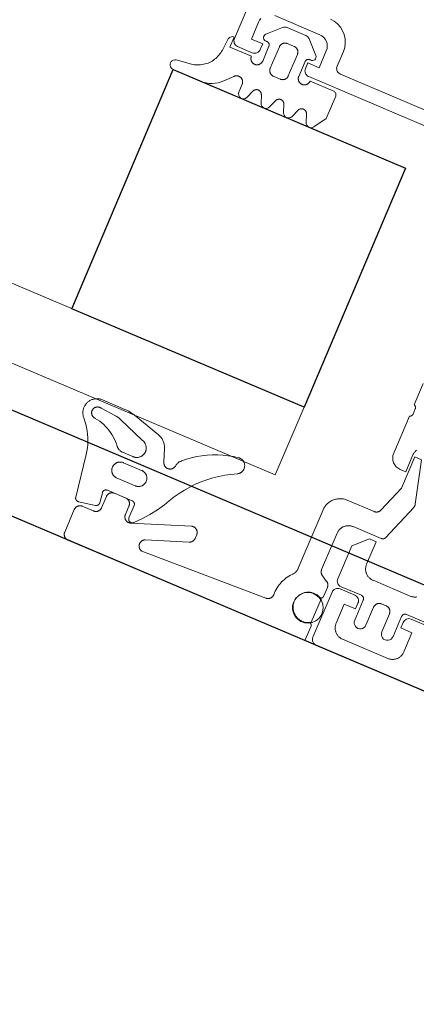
# Model space of a CAD drawing. Header units: metres. Extents: x 63115 to 703450, y -261936 to -53969.
# Tile 39 of 256: x 159189 to 159221, y -143851 to -143770. Entities that reach past the tile are written whole.
import ezdxf

# ---------------------------------------------------------------- set-up
doc = ezdxf.new("R2010")
doc.units = ezdxf.units.M
doc.layers.add('_01Hulplijnen', color=6, linetype='Continuous', plot=False)
for name, color, linetype in [('_02Binnenwanden', 2, 'Continuous'), ('_03-PROJECTION', 1, 'Continuous'), ('LAYER98', 7, 'Continuous')]:
    doc.layers.add(name, color=color, linetype=linetype)

# ---------------------------------------------------------------- blocks, each defined once
blk = doc.blocks.new('ruit_950x8')
at = {"layer": '_01Hulplijnen'}
blk.add_lwpolyline([(0, 0), (950, 0), (950, 8), (0, 8)], close=True, dxfattribs=at)
blk = doc.blocks.new('*U165')
at = {"layer": '_03-PROJECTION'}
blk.add_lwpolyline([(82.85, 12.5), (103.443, 12.5), (103.443, 33.704), (82.85, 33.704)], close=True, dxfattribs=at)
at = {"layer": 'LAYER98', "color": 7, "linetype": 'Continuous', "lineweight": 9}
for points in [[(93.25, 42.5), (92.903, 42.47), (92.566, 42.38), (92.25, 42.232), (91.964, 42.032), (91.717, 41.786), (91.517, 41.5), (91.371, 41.184), (91.28, 40.847), (91.25, 40.5), (91.25, 39.2), (91.243, 39.113), (91.22, 39.029), (91.183, 38.95), (91.133, 38.879), (91.072, 38.817), (91, 38.767), (90.92, 38.73), (90.836, 38.708), (90.75, 38.7), (79.479, 38.7)], [(79.31, 37.5), (93.05, 37.5), (93.147, 37.51), (93.241, 37.538), (93.328, 37.584), (93.404, 37.646), (93.465, 37.722), (93.512, 37.809), (93.541, 37.902), (93.55, 38), (93.55, 38.5), (92.55, 38.5), (92.55, 40), (92.569, 40.195), (92.625, 40.383), (92.718, 40.556), (92.842, 40.707), (92.995, 40.832), (93.167, 40.924), (93.355, 40.981), (93.55, 41), (97.55, 41)], [(98.49, 40.342), (98.535, 40.174), (98.55, 40), (98.55, 38.5), (97.55, 38.5), (97.55, 38), (97.559, 37.902), (97.588, 37.809), (97.634, 37.722), (97.697, 37.646), (97.772, 37.584), (97.859, 37.538), (97.953, 37.51), (98.05, 37.5), (99.35, 37.5), (99.448, 37.51), (99.542, 37.538), (99.627, 37.584), (99.704, 37.646), (99.765, 37.722), (99.812, 37.809), (99.84, 37.902), (99.85, 38), (99.85, 54.5)], [(93.188, 39.313), (94.229, 40.354)], [(94.583, 40.5), (96.222, 40.5)], [(96.576, 40.354), (97.617, 39.312)], [(93.802, 38.509), (93.802, 38.525), (93.8, 38.541), (93.798, 38.558), (93.795, 38.573), (93.792, 38.589), (93.787, 38.605), (93.781, 38.62), (93.774, 38.635), (93.767, 38.65), (93.759, 38.664), (93.75, 38.678), (93.741, 38.691), (93.73, 38.704), (93.719, 38.716), (93.708, 38.727), (93.696, 38.738), (93.683, 38.748), (93.669, 38.758), (93.656, 38.767), (93.642, 38.774), (93.627, 38.782), (93.612, 38.788), (93.596, 38.794), (93.581, 38.798), (93.565, 38.802), (93.549, 38.805), (93.533, 38.807), (93.517, 38.808), (93.5, 38.809), (93.484, 38.808), (93.468, 38.807), (93.452, 38.804)], [(95.102, 39.3), (95.076, 39.299), (95.048, 39.297), (95.021, 39.293), (94.995, 39.288), (94.968, 39.282), (94.943, 39.274), (94.917, 39.265), (94.892, 39.254), (94.869, 39.242), (94.844, 39.229), (94.822, 39.214), (94.8, 39.198), (94.779, 39.181), (94.758, 39.163), (94.74, 39.144), (94.721, 39.124), (94.705, 39.103), (94.689, 39.081), (94.674, 39.058), (94.661, 39.034), (94.649, 39.01), (94.638, 38.985), (94.628, 38.96), (94.621, 38.934), (94.614, 38.908), (94.609, 38.881), (94.605, 38.854), (94.603, 38.827), (94.602, 38.8)], [(94.602, 38.8), (94.602, 36.9)], [(95.703, 39.3), (95.102, 39.3)], [(96.203, 38.8), (96.202, 38.827), (96.2, 38.854), (96.196, 38.881), (96.191, 38.908), (96.184, 38.934), (96.176, 38.96), (96.167, 38.985), (96.156, 39.01), (96.144, 39.034), (96.13, 39.058), (96.116, 39.081), (96.1, 39.103), (96.083, 39.124), (96.065, 39.144), (96.046, 39.163), (96.026, 39.181), (96.005, 39.198), (95.983, 39.214), (95.96, 39.229), (95.937, 39.242), (95.913, 39.254), (95.887, 39.265), (95.862, 39.274), (95.836, 39.282), (95.81, 39.288), (95.784, 39.293), (95.756, 39.297), (95.729, 39.299), (95.703, 39.3)], [(96.203, 36.9), (96.203, 38.8)], [(97.353, 38.804), (97.337, 38.807), (97.321, 38.808), (97.304, 38.809), (97.289, 38.808), (97.272, 38.807), (97.255, 38.805), (97.24, 38.802), (97.224, 38.798), (97.208, 38.794), (97.193, 38.788), (97.178, 38.782), (97.164, 38.774), (97.149, 38.767), (97.135, 38.758), (97.122, 38.748), (97.109, 38.738), (97.097, 38.727), (97.085, 38.716), (97.075, 38.704), (97.064, 38.691), (97.054, 38.678), (97.045, 38.664), (97.038, 38.65), (97.031, 38.635), (97.024, 38.62), (97.018, 38.605), (97.013, 38.589), (97.009, 38.573), (97.006, 38.558), (97.004, 38.541), (97.002, 38.525), (97.002, 38.509)], [(93.802, 37.2), (93.802, 38.509)], [(97.002, 38.509), (97.002, 37.2)], [(98.002, 37.2), (99.903, 37.2), (99.903, 38.1)], [(90.703, 37.2), (92.802, 37.2)], [(92.802, 37.2), (92.803, 37.173), (92.805, 37.146), (92.809, 37.119), (92.814, 37.093), (92.821, 37.066), (92.829, 37.041), (92.838, 37.015), (92.849, 36.99), (92.861, 36.966), (92.875, 36.943), (92.889, 36.92), (92.905, 36.898), (92.921, 36.877), (92.94, 36.857), (92.958, 36.837), (92.979, 36.819), (93, 36.802), (93.022, 36.787), (93.044, 36.772), (93.068, 36.759), (93.092, 36.747), (93.118, 36.736), (93.143, 36.727), (93.168, 36.719), (93.195, 36.712), (93.221, 36.707), (93.249, 36.704), (93.275, 36.701), (93.302, 36.701), (93.33, 36.701), (93.356, 36.704), (93.383, 36.707), (93.41, 36.712), (93.436, 36.719), (93.462, 36.727), (93.488, 36.736), (93.512, 36.747), (93.537, 36.759), (93.56, 36.772), (93.583, 36.787), (93.605, 36.802), (93.625, 36.819), (93.646, 36.837), (93.666, 36.857), (93.683, 36.877), (93.701, 36.898), (93.716, 36.92), (93.731, 36.943), (93.744, 36.966), (93.756, 36.99), (93.767, 37.015), (93.776, 37.041), (93.784, 37.066), (93.791, 37.093), (93.795, 37.119), (93.799, 37.146), (93.801, 37.173), (93.802, 37.2)], [(97.002, 37.2), (97.003, 37.173), (97.005, 37.146), (97.009, 37.119), (97.014, 37.093), (97.021, 37.066), (97.029, 37.041), (97.038, 37.015), (97.048, 36.99), (97.061, 36.966), (97.074, 36.943), (97.088, 36.92), (97.105, 36.898), (97.122, 36.877), (97.139, 36.857), (97.159, 36.837), (97.179, 36.819), (97.2, 36.802), (97.222, 36.787), (97.245, 36.772), (97.268, 36.759), (97.292, 36.747), (97.318, 36.736), (97.343, 36.727), (97.369, 36.719), (97.395, 36.712), (97.421, 36.707), (97.449, 36.704), (97.475, 36.701), (97.502, 36.701), (97.53, 36.701), (97.556, 36.704), (97.583, 36.707), (97.61, 36.712), (97.636, 36.719), (97.662, 36.727), (97.687, 36.736), (97.712, 36.747), (97.737, 36.759), (97.76, 36.772), (97.783, 36.787), (97.805, 36.802), (97.826, 36.819), (97.846, 36.837), (97.865, 36.857), (97.883, 36.877), (97.9, 36.898), (97.917, 36.92), (97.93, 36.943), (97.944, 36.966), (97.956, 36.99), (97.966, 37.015), (97.976, 37.041), (97.984, 37.066), (97.991, 37.093), (97.996, 37.119), (98, 37.146), (98.001, 37.173), (98.002, 37.2)], [(100.302, 37.7), (100.38, 36.736)], [(91.065, 33.887), (90.403, 34.9), (90.403, 36.9)], [(94.602, 36.9), (94.603, 36.873), (94.605, 36.846), (94.609, 36.819), (94.614, 36.793), (94.621, 36.766), (94.628, 36.74), (94.638, 36.715), (94.649, 36.69), (94.661, 36.666), (94.674, 36.642), (94.689, 36.62), (94.705, 36.598), (94.721, 36.576), (94.74, 36.556), (94.758, 36.537), (94.779, 36.519), (94.799, 36.502), (94.822, 36.486), (94.844, 36.472), (94.868, 36.458), (94.892, 36.446), (94.917, 36.436), (94.943, 36.426), (94.968, 36.418), (94.995, 36.412), (95.021, 36.407), (95.048, 36.403), (95.076, 36.401), (95.102, 36.4)], [(95.102, 36.4), (95.703, 36.4)], [(95.703, 36.4), (95.729, 36.401), (95.756, 36.403), (95.784, 36.407), (95.81, 36.412), (95.836, 36.418), (95.862, 36.426), (95.887, 36.436), (95.913, 36.446), (95.937, 36.458), (95.96, 36.472), (95.983, 36.486), (96.005, 36.502), (96.026, 36.519), (96.046, 36.537), (96.065, 36.556), (96.083, 36.576), (96.1, 36.598), (96.116, 36.62), (96.13, 36.642), (96.144, 36.666), (96.156, 36.69), (96.167, 36.715), (96.176, 36.74), (96.184, 36.766), (96.191, 36.793), (96.196, 36.819), (96.2, 36.846), (96.202, 36.873), (96.203, 36.9)], [(100.38, 36.736), (100.393, 36.613), (100.414, 36.491), (100.44, 36.37), (100.473, 36.251), (100.513, 36.134), (100.559, 36.02), (100.612, 35.908), (100.669, 35.799), (100.734, 35.693), (100.804, 35.592), (100.879, 35.494), (100.96, 35.4), (101.046, 35.311), (101.136, 35.227), (101.232, 35.148), (101.331, 35.074), (101.434, 35.006), (101.541, 34.944), (101.65, 34.887), (101.763, 34.837), (101.878, 34.793), (101.997, 34.755), (102.116, 34.724), (102.237, 34.699), (102.359, 34.682)], [(92.029, 34.63), (91.773, 33.962)], [(92.776, 34.63), (92.768, 34.65), (92.758, 34.67), (92.748, 34.689), (92.736, 34.708), (92.724, 34.726), (92.71, 34.743), (92.696, 34.76), (92.68, 34.775), (92.665, 34.79), (92.647, 34.804), (92.629, 34.817), (92.611, 34.829), (92.592, 34.84), (92.573, 34.849), (92.552, 34.858), (92.532, 34.866), (92.511, 34.872), (92.49, 34.877), (92.468, 34.882), (92.447, 34.885), (92.424, 34.886), (92.403, 34.887), (92.38, 34.886), (92.359, 34.885), (92.337, 34.882), (92.316, 34.877), (92.294, 34.872), (92.274, 34.866), (92.253, 34.858), (92.233, 34.849), (92.213, 34.84), (92.195, 34.829), (92.176, 34.817), (92.159, 34.804), (92.141, 34.79), (92.125, 34.775), (92.11, 34.76), (92.095, 34.743), (92.082, 34.726), (92.069, 34.708), (92.058, 34.689), (92.047, 34.67), (92.038, 34.65), (92.029, 34.63)], [(93.029, 33.97), (92.776, 34.63)], [(94.029, 34.63), (93.776, 33.97)], [(94.776, 34.63), (94.768, 34.65), (94.758, 34.67), (94.748, 34.689), (94.736, 34.708), (94.724, 34.726), (94.71, 34.743), (94.696, 34.76), (94.68, 34.775), (94.665, 34.79), (94.647, 34.804), (94.629, 34.817), (94.611, 34.829), (94.592, 34.84), (94.573, 34.849), (94.552, 34.858), (94.532, 34.866), (94.511, 34.872), (94.49, 34.878), (94.468, 34.882), (94.447, 34.885), (94.424, 34.886), (94.403, 34.887), (94.38, 34.886), (94.359, 34.885), (94.337, 34.882), (94.316, 34.878), (94.294, 34.872), (94.274, 34.866), (94.253, 34.858), (94.233, 34.849), (94.213, 34.84), (94.195, 34.829), (94.176, 34.817), (94.159, 34.804), (94.141, 34.79), (94.125, 34.775), (94.11, 34.76), (94.095, 34.743), (94.082, 34.726), (94.069, 34.708), (94.058, 34.689), (94.047, 34.67), (94.038, 34.65), (94.029, 34.63)], [(95.029, 33.97), (94.776, 34.63)], [(96.029, 34.63), (95.776, 33.97)], [(96.776, 34.63), (96.768, 34.65), (96.758, 34.67), (96.748, 34.689), (96.736, 34.708), (96.724, 34.726), (96.71, 34.743), (96.696, 34.76), (96.68, 34.775), (96.665, 34.79), (96.647, 34.804), (96.629, 34.817), (96.611, 34.829), (96.592, 34.84), (96.573, 34.849), (96.552, 34.858), (96.532, 34.866), (96.511, 34.872), (96.49, 34.878), (96.468, 34.882), (96.447, 34.885), (96.424, 34.886), (96.403, 34.887), (96.38, 34.886), (96.359, 34.885), (96.337, 34.882), (96.316, 34.878), (96.294, 34.872), (96.274, 34.866), (96.253, 34.858), (96.233, 34.849), (96.213, 34.84), (96.195, 34.829), (96.176, 34.817), (96.159, 34.804), (96.141, 34.79), (96.125, 34.775), (96.11, 34.76), (96.095, 34.743), (96.082, 34.726), (96.069, 34.708), (96.058, 34.689), (96.047, 34.67), (96.038, 34.65), (96.029, 34.63)], [(97.029, 33.971), (96.776, 34.63)], [(98.673, 35.135), (98.655, 35.155), (98.635, 35.174), (98.614, 35.191), (98.592, 35.208), (98.57, 35.223), (98.546, 35.237), (98.522, 35.25), (98.497, 35.261), (98.471, 35.271), (98.446, 35.28), (98.418, 35.287), (98.392, 35.292), (98.365, 35.296), (98.338, 35.299), (98.311, 35.3), (98.284, 35.3), (98.256, 35.298), (98.229, 35.295), (98.202, 35.29), (98.175, 35.284), (98.149, 35.276), (98.124, 35.267), (98.098, 35.257), (98.074, 35.245), (98.049, 35.232), (98.026, 35.217), (98.003, 35.202), (97.982, 35.185), (97.961, 35.167), (97.942, 35.147), (97.924, 35.127), (97.907, 35.106), (97.89, 35.084), (97.875, 35.061), (97.862, 35.037), (97.85, 35.013), (97.838, 34.988), (97.83, 34.962), (97.821, 34.936), (97.814, 34.909), (97.809, 34.883), (97.805, 34.855), (97.803, 34.828), (97.802, 34.801)], [(97.802, 34.801), (97.802, 34.114)], [(99.281, 34.477), (98.673, 35.135)], [(102.359, 34.682), (103.435, 34.555)], [(103.443, 33.704), (101.045, 33.704)], [(74.65, 16.2), (74.65, 18.08)], [(74.45, 15.927), (74.45, 15.942), (74.451, 15.957), (74.453, 15.972), (74.456, 15.987), (74.458, 16.002), (74.462, 16.016), (74.467, 16.031), (74.473, 16.045), (74.48, 16.059), (74.487, 16.072), (74.495, 16.085), (74.503, 16.097), (74.513, 16.109), (74.523, 16.121), (74.534, 16.132), (74.544, 16.142), (74.556, 16.152), (74.568, 16.161), (74.581, 16.169), (74.594, 16.177), (74.608, 16.184), (74.622, 16.19), (74.635, 16.195), (74.65, 16.2)], [(74.45, 15.473), (74.45, 15.927)], [(74.65, 15.2), (74.635, 15.205), (74.622, 15.21), (74.608, 15.216), (74.594, 15.223), (74.581, 15.231), (74.568, 15.239), (74.556, 15.248), (74.544, 15.258), (74.534, 15.268), (74.523, 15.279), (74.513, 15.291), (74.503, 15.303), (74.495, 15.315), (74.487, 15.328), (74.48, 15.342), (74.473, 15.355), (74.467, 15.369), (74.462, 15.384), (74.458, 15.398), (74.456, 15.413), (74.453, 15.428), (74.451, 15.443), (74.45, 15.458), (74.45, 15.473)], [(74.65, 11.906), (74.65, 15.2)], [(73.034, 12.869), (73.057, 12.82), (73.079, 12.771), (73.097, 12.72), (73.114, 12.668), (73.126, 12.615), (73.136, 12.562), (73.144, 12.509), (73.148, 12.455), (73.15, 12.4)], [(71.407, 8.78), (72.35, 12.3), (72.95, 12.3), (72.95, 9.539), (73.791, 7.229)], [(73.15, 12.4), (73.15, 10.9), (73.65, 10.9)], [(82.85, 12.5), (82.85, 6.5)], [(71.419, 8.479), (71.411, 8.506), (71.404, 8.533), (71.398, 8.56), (71.393, 8.587), (71.391, 8.615), (71.389, 8.643), (71.39, 8.67), (71.392, 8.698), (71.395, 8.726), (71.4, 8.753), (71.407, 8.78)], [(72.578, 5.297), (71.419, 8.479)], [(73.791, 7.229), (73.8, 7.204), (73.811, 7.18), (73.824, 7.156), (73.837, 7.134), (73.852, 7.112), (73.868, 7.09), (73.885, 7.07), (73.903, 7.05), (73.922, 7.032), (73.942, 7.014), (73.962, 6.998), (73.985, 6.983), (74.007, 6.969), (74.031, 6.956), (74.054, 6.944), (74.079, 6.934), (74.104, 6.925), (74.129, 6.917), (74.155, 6.911), (74.181, 6.906), (74.208, 6.903), (74.234, 6.901), (74.26, 6.9)], [(74.26, 6.9), (76.65, 6.9)], [(76.65, 6.9), (76.731, 6.898), (76.812, 6.891), (76.892, 6.88), (76.972, 6.865), (77.051, 6.845), (77.128, 6.822), (77.205, 6.793), (77.28, 6.761), (77.352, 6.725), (77.423, 6.685), (77.492, 6.642), (77.557, 6.594), (77.621, 6.543), (77.681, 6.489), (77.739, 6.432), (77.793, 6.371), (77.844, 6.308), (77.891, 6.242), (77.935, 6.173), (77.975, 6.103), (78.011, 6.03), (78.043, 5.955), (78.071, 5.879), (78.095, 5.801), (78.115, 5.722), (78.13, 5.643), (78.141, 5.562), (78.148, 5.481), (78.15, 5.4)], [(86.165, 6.623), (86.128, 6.627), (86.092, 6.63), (86.056, 6.631), (86.019, 6.629), (85.983, 6.626), (85.947, 6.621), (85.912, 6.614), (85.876, 6.604), (85.841, 6.593), (85.808, 6.58), (85.775, 6.565), (85.742, 6.549), (85.71, 6.531), (85.68, 6.511), (85.651, 6.489), (85.623, 6.466), (85.596, 6.441), (85.571, 6.415), (85.546, 6.388), (85.524, 6.359), (85.503, 6.329), (85.485, 6.298), (85.467, 6.266), (85.452, 6.233), (85.437, 6.2), (85.425, 6.165), (85.416, 6.13), (85.407, 6.095), (85.401, 6.059), (85.397, 6.023), (85.394, 5.987), (85.394, 5.95), (85.396, 5.914), (85.399, 5.878), (85.405, 5.842), (85.413, 5.806), (85.422, 5.771), (85.433, 5.736), (85.447, 5.702), (85.461, 5.669), (85.478, 5.637), (85.497, 5.606), (85.517, 5.575), (85.54, 5.546), (85.563, 5.519), (85.587, 5.492), (85.614, 5.467), (85.641, 5.443), (85.67, 5.421), (85.701, 5.401), (85.732, 5.382), (85.763, 5.365)], [(90.339, 4.575), (90.019, 4.862), (89.685, 5.13), (89.335, 5.38), (88.973, 5.61), (88.599, 5.82), (88.213, 6.009), (87.819, 6.176), (87.415, 6.322), (87.004, 6.445), (86.586, 6.545), (86.165, 6.623)], [(95.379, 6.513), (92.903, 5.794)], [(96.241, 6.635), (96.066, 6.628), (95.893, 6.612), (95.72, 6.588), (95.548, 6.555), (95.379, 6.513)], [(98.231, 6.634), (96.241, 6.635)], [(99.056, 4.684), (99.098, 4.73), (99.138, 4.778), (99.175, 4.829), (99.209, 4.881), (99.241, 4.935), (99.269, 4.991), (99.294, 5.048), (99.317, 5.107), (99.335, 5.167), (99.351, 5.227), (99.364, 5.288), (99.373, 5.35), (99.378, 5.413), (99.38, 5.475), (99.379, 5.538), (99.375, 5.6), (99.367, 5.662), (99.355, 5.724), (99.34, 5.784), (99.323, 5.844), (99.301, 5.903), (99.277, 5.961), (99.25, 6.017), (99.219, 6.072), (99.185, 6.125), (99.149, 6.176), (99.11, 6.225), (99.069, 6.271), (99.025, 6.316), (98.978, 6.358), (98.929, 6.397), (98.879, 6.434), (98.827, 6.468), (98.772, 6.499), (98.716, 6.527), (98.659, 6.552), (98.6, 6.573), (98.541, 6.592), (98.479, 6.607), (98.417, 6.619), (98.356, 6.627), (98.293, 6.632), (98.231, 6.634)], [(92.903, 5.794), (92.833, 5.771), (92.764, 5.744), (92.698, 5.713), (92.632, 5.679), (92.569, 5.642), (92.508, 5.601), (92.45, 5.557), (92.393, 5.51), (92.339, 5.459), (92.289, 5.406), (92.241, 5.351), (92.196, 5.293), (92.154, 5.232), (92.115, 5.17), (92.08, 5.105), (92.048, 5.039), (92.021, 4.971)], [(93.914, 4.857), (96.254, 5.735)], [(96.254, 5.735), (96.388, 5.778), (96.524, 5.813), (96.663, 5.84), (96.801, 5.858)], [(96.801, 5.858), (98.076, 5.97)], [(98.076, 5.97), (98.101, 5.976), (98.127, 5.979), (98.154, 5.981), (98.18, 5.982), (98.207, 5.981), (98.233, 5.979), (98.259, 5.976), (98.286, 5.97), (98.311, 5.964), (98.336, 5.956), (98.361, 5.947), (98.385, 5.937), (98.409, 5.925), (98.432, 5.912), (98.455, 5.897), (98.475, 5.882), (98.496, 5.865), (98.516, 5.848), (98.535, 5.829), (98.552, 5.809), (98.568, 5.789), (98.583, 5.767), (98.598, 5.745), (98.611, 5.722), (98.623, 5.698), (98.632, 5.674), (98.642, 5.649), (98.649, 5.623), (98.656, 5.598), (98.661, 5.572), (98.664, 5.545), (98.666, 5.519), (98.667, 5.493), (98.666, 5.466), (98.663, 5.44), (98.66, 5.414), (98.654, 5.388), (98.648, 5.362), (98.639, 5.337), (98.63, 5.312), (98.62, 5.288), (98.608, 5.265), (98.594, 5.242), (98.58, 5.22), (98.564, 5.198), (98.547, 5.178), (98.53, 5.158), (98.511, 5.14), (98.491, 5.123), (98.47, 5.106), (98.449, 5.091), (98.426, 5.077), (98.403, 5.064), (98.379, 5.053), (98.355, 5.042), (98.331, 5.034), (98.305, 5.026), (98.279, 5.02), (98.253, 5.015), (98.227, 5.012), (98.201, 5.01), (98.174, 5.01)], [(72.86, 5.1), (72.843, 5.1), (72.828, 5.102), (72.812, 5.104), (72.796, 5.106), (72.781, 5.11), (72.766, 5.115), (72.75, 5.12), (72.736, 5.126), (72.721, 5.134), (72.708, 5.141), (72.694, 5.15), (72.681, 5.159), (72.668, 5.168), (72.657, 5.179), (72.645, 5.19), (72.634, 5.202), (72.625, 5.214), (72.615, 5.227), (72.606, 5.24), (72.597, 5.254), (72.59, 5.268), (72.583, 5.282), (72.578, 5.297)], [(75.35, 5.1), (72.86, 5.1)], [(76.35, 4.1), (76.348, 4.154), (76.344, 4.208), (76.336, 4.262), (76.327, 4.315), (76.313, 4.367), (76.297, 4.419), (76.279, 4.47), (76.257, 4.52), (76.233, 4.568), (76.207, 4.615), (76.177, 4.661), (76.146, 4.705), (76.112, 4.747), (76.076, 4.788), (76.038, 4.826), (75.998, 4.862), (75.955, 4.896), (75.911, 4.928), (75.866, 4.957), (75.818, 4.983), (75.77, 5.008), (75.72, 5.029), (75.669, 5.048), (75.618, 5.063), (75.565, 5.077), (75.511, 5.087), (75.458, 5.094), (75.404, 5.099), (75.35, 5.1)], [(78.15, 5.4), (78.15, 0.23)], [(85.763, 5.365), (86.208, 5.128), (86.64, 4.867), (87.057, 4.585), (87.458, 4.281), (87.844, 3.956), (88.211, 3.611), (88.56, 3.247), (88.889, 2.865), (89.198, 2.467), (89.484, 2.052), (89.749, 1.624), (89.991, 1.182), (90.208, 0.727)], [(92.021, 4.971), (91.622, 3.91)], [(94.139, 3.337), (94.097, 3.337), (94.056, 3.339), (94.014, 3.343), (93.973, 3.35), (93.932, 3.359), (93.892, 3.37), (93.853, 3.383), (93.814, 3.398), (93.776, 3.415), (93.74, 3.435), (93.704, 3.456), (93.668, 3.479), (93.635, 3.504), (93.604, 3.531), (93.573, 3.559), (93.544, 3.589), (93.517, 3.621), (93.492, 3.654), (93.468, 3.688), (93.446, 3.723), (93.426, 3.76), (93.409, 3.798), (93.393, 3.836), (93.379, 3.875), (93.368, 3.915), (93.358, 3.956), (93.351, 3.997), (93.346, 4.038), (93.343, 4.08), (93.342, 4.122), (93.344, 4.163), (93.348, 4.205), (93.354, 4.246), (93.363, 4.287), (93.374, 4.327), (93.386, 4.366), (93.401, 4.405), (93.417, 4.443), (93.437, 4.48), (93.458, 4.517), (93.48, 4.552), (93.505, 4.585), (93.532, 4.617), (93.559, 4.648), (93.589, 4.677), (93.621, 4.705), (93.653, 4.73), (93.687, 4.754), (93.722, 4.777), (93.759, 4.797), (93.796, 4.815), (93.834, 4.831), (93.874, 4.845), (93.914, 4.857)], [(98.174, 5.01), (97.964, 4.979), (97.756, 4.937), (97.551, 4.884), (97.349, 4.818), (97.152, 4.742), (96.958, 4.655), (96.77, 4.557), (96.587, 4.449), (96.412, 4.331), (96.242, 4.203), (96.081, 4.066), (95.926, 3.921), (95.781, 3.767), (95.644, 3.605)], [(74.85, 0.7), (74.85, 3.6), (73.75, 4.7), (73.15, 4.7), (73.15, 2.7)], [(76.35, 0.866), (76.35, 4.1)], [(90.643, 3.983), (90.634, 4.035), (90.624, 4.086), (90.61, 4.136), (90.593, 4.186), (90.575, 4.234), (90.553, 4.282), (90.53, 4.328), (90.503, 4.374), (90.475, 4.417), (90.444, 4.459), (90.411, 4.5), (90.376, 4.539), (90.339, 4.575)], [(97.712, 2.013), (97.765, 2.284), (97.832, 2.552), (97.914, 2.815), (98.009, 3.074), (98.12, 3.327), (98.244, 3.573), (98.381, 3.813), (98.532, 4.044), (98.695, 4.267), (98.87, 4.48), (99.056, 4.684)], [(91.622, 3.91), (91.613, 3.885), (91.603, 3.859), (91.592, 3.834), (91.58, 3.81), (91.566, 3.786), (91.551, 3.763), (91.535, 3.741), (91.517, 3.72), (91.499, 3.7), (91.479, 3.681), (91.458, 3.663), (91.437, 3.646), (91.415, 3.631), (91.391, 3.616), (91.367, 3.604), (91.342, 3.592), (91.317, 3.581), (91.292, 3.573), (91.265, 3.565), (91.239, 3.559), (91.211, 3.554), (91.184, 3.551), (91.157, 3.549), (91.129, 3.549), (91.102, 3.55), (91.076, 3.553), (91.048, 3.557), (91.022, 3.563), (90.996, 3.57), (90.969, 3.579), (90.944, 3.589), (90.919, 3.6), (90.895, 3.613), (90.872, 3.627), (90.848, 3.642), (90.827, 3.658), (90.806, 3.676), (90.786, 3.695), (90.767, 3.715), (90.75, 3.735), (90.733, 3.757), (90.717, 3.78), (90.704, 3.803), (90.691, 3.827), (90.679, 3.852), (90.669, 3.877), (90.661, 3.903), (90.653, 3.93), (90.647, 3.956), (90.643, 3.983)], [(95.039, 3.337), (94.139, 3.337)], [(95.644, 3.605), (95.609, 3.571), (95.572, 3.54), (95.534, 3.51), (95.494, 3.483), (95.453, 3.457), (95.411, 3.434), (95.367, 3.414), (95.322, 3.395), (95.276, 3.379), (95.23, 3.366), (95.183, 3.355), (95.135, 3.346), (95.087, 3.34), (95.039, 3.337)], [(68.85, 1.7), (68.795, 1.702), (68.742, 1.706), (68.688, 1.714), (68.635, 1.724), (68.583, 1.737), (68.531, 1.753), (68.48, 1.771), (68.43, 1.793), (68.381, 1.817), (68.334, 1.844)], [(73.15, 2.7), (73.148, 2.646), (73.144, 2.592), (73.136, 2.539), (73.126, 2.485), (73.114, 2.433), (73.097, 2.381), (73.079, 2.33), (73.057, 2.281), (73.034, 2.232), (73.006, 2.185), (72.977, 2.139), (72.946, 2.095), (72.912, 2.053), (72.875, 2.013), (72.837, 1.975), (72.797, 1.938), (72.755, 1.905), (72.71, 1.873), (72.666, 1.844), (72.619, 1.817), (72.57, 1.793), (72.52, 1.771), (72.469, 1.753), (72.417, 1.737), (72.365, 1.724), (72.312, 1.714), (72.258, 1.706), (72.204, 1.702), (72.15, 1.7)], [(93.038, 1.22), (93, 1.22), (92.964, 1.222), (92.927, 1.226), (92.891, 1.232), (92.855, 1.24), (92.82, 1.25), (92.785, 1.261), (92.75, 1.275), (92.717, 1.29), (92.685, 1.307), (92.653, 1.326), (92.623, 1.347), (92.593, 1.369), (92.566, 1.393), (92.539, 1.418), (92.513, 1.445), (92.49, 1.473), (92.467, 1.502), (92.447, 1.533), (92.427, 1.564), (92.411, 1.597), (92.395, 1.63), (92.381, 1.665), (92.37, 1.699), (92.36, 1.735), (92.352, 1.771), (92.346, 1.807), (92.342, 1.844), (92.34, 1.88), (92.34, 1.917), (92.342, 1.954), (92.346, 1.99), (92.352, 2.027), (92.36, 2.063), (92.37, 2.098), (92.381, 2.133), (92.395, 2.167), (92.411, 2.201), (92.427, 2.233), (92.447, 2.265), (92.467, 2.295), (92.49, 2.324), (92.513, 2.353), (92.539, 2.379), (92.566, 2.405), (92.593, 2.428), (92.623, 2.45), (92.653, 2.471), (92.685, 2.49), (92.717, 2.507), (92.75, 2.523), (92.785, 2.536), (92.82, 2.548), (92.855, 2.558), (92.891, 2.566), (92.927, 2.572), (92.964, 2.576), (93, 2.578), (93.038, 2.578)], [(93.038, 2.578), (94.637, 2.578)], [(94.637, 2.578), (94.674, 2.578), (94.711, 2.576), (94.748, 2.572), (94.784, 2.566), (94.82, 2.558), (94.855, 2.548), (94.89, 2.536), (94.924, 2.523), (94.958, 2.507), (94.991, 2.49), (95.022, 2.471), (95.052, 2.45), (95.082, 2.428), (95.11, 2.405), (95.136, 2.379), (95.162, 2.353), (95.185, 2.324), (95.208, 2.295), (95.228, 2.265), (95.248, 2.233), (95.264, 2.201), (95.28, 2.167), (95.293, 2.133), (95.305, 2.098), (95.315, 2.063), (95.323, 2.027), (95.33, 1.99), (95.333, 1.954), (95.335, 1.917), (95.335, 1.88), (95.333, 1.844), (95.33, 1.807), (95.323, 1.771), (95.315, 1.735), (95.305, 1.699), (95.293, 1.665), (95.28, 1.63), (95.264, 1.597), (95.248, 1.564), (95.228, 1.533), (95.208, 1.502), (95.185, 1.473), (95.162, 1.445), (95.136, 1.418), (95.11, 1.393), (95.082, 1.369), (95.052, 1.347), (95.022, 1.326), (94.991, 1.307), (94.958, 1.29), (94.924, 1.275), (94.89, 1.261), (94.855, 1.25), (94.82, 1.24), (94.784, 1.232), (94.748, 1.226), (94.711, 1.222), (94.674, 1.22), (94.637, 1.22)], [(72.15, 1.7), (68.85, 1.7)], [(97.131, -1.533), (97.712, 2.013)], [(76.1, 0.433), (76.124, 0.448), (76.146, 0.463), (76.167, 0.48), (76.188, 0.498), (76.208, 0.517), (76.227, 0.538), (76.245, 0.559), (76.26, 0.581), (76.276, 0.604), (76.29, 0.628), (76.302, 0.653), (76.313, 0.678), (76.323, 0.704), (76.331, 0.73), (76.337, 0.757), (76.343, 0.784), (76.347, 0.811), (76.349, 0.838), (76.35, 0.866)], [(94.637, 1.22), (93.038, 1.22)], [(50.85, 0.2), (68.55, 0.2)], [(68.05, 0), (65.25, 0)], [(68.55, 0.2), (68.567, 0.199), (68.583, 0.198), (68.599, 0.196), (68.615, 0.193), (68.63, 0.189), (68.646, 0.184), (68.662, 0.179), (68.676, 0.172), (68.691, 0.165), (68.706, 0.157), (68.719, 0.148), (68.732, 0.139), (68.745, 0.129), (68.757, 0.118), (68.768, 0.106), (68.779, 0.094), (68.79, 0.082), (68.799, 0.068), (68.807, 0.055), (68.816, 0.041), (68.823, 0.026), (68.83, 0.011), (68.834, -0.004), (68.839, -0.02), (68.843, -0.035), (68.846, -0.052), (68.849, -0.068), (68.85, -0.084), (68.85, -0.1)], [(69.851, -0.3), (69.851, -0.273), (69.854, -0.246), (69.857, -0.219), (69.863, -0.193), (69.869, -0.166), (69.876, -0.14), (69.886, -0.115), (69.897, -0.09), (69.909, -0.066), (69.922, -0.042), (69.937, -0.02), (69.953, 0.003), (69.969, 0.024), (69.988, 0.044), (70.007, 0.063), (70.027, 0.081), (70.048, 0.098), (70.07, 0.114), (70.093, 0.128), (70.117, 0.142), (70.141, 0.154), (70.166, 0.165), (70.191, 0.174), (70.217, 0.182), (70.244, 0.188), (70.27, 0.193), (70.296, 0.197), (70.324, 0.199), (70.351, 0.2)], [(70.351, 0.2), (70.75, 0.2)], [(70.75, 0.2), (70.778, 0.199), (70.805, 0.197), (70.832, 0.193), (70.858, 0.188), (70.884, 0.182), (70.911, 0.174), (70.936, 0.165), (70.96, 0.154), (70.985, 0.142), (71.008, 0.128), (71.032, 0.114), (71.053, 0.098), (71.075, 0.081), (71.094, 0.063), (71.114, 0.044), (71.131, 0.024), (71.149, 0.003), (71.165, -0.02), (71.179, -0.042), (71.193, -0.066), (71.205, -0.09), (71.215, -0.115), (71.224, -0.14), (71.233, -0.166), (71.239, -0.193), (71.244, -0.219), (71.248, -0.246), (71.25, -0.273), (71.25, -0.3)], [(72.25, -0.1), (72.25, -0.084), (72.252, -0.068), (72.254, -0.052), (72.257, -0.035), (72.261, -0.02), (72.266, -0.004), (72.272, 0.011), (72.278, 0.026), (72.286, 0.041), (72.293, 0.055), (72.302, 0.068), (72.312, 0.082), (72.322, 0.094), (72.333, 0.106), (72.344, 0.118), (72.356, 0.129), (72.369, 0.139), (72.382, 0.148), (72.396, 0.157), (72.41, 0.165), (72.424, 0.172), (72.44, 0.179), (72.455, 0.184), (72.47, 0.189), (72.486, 0.193), (72.502, 0.196), (72.518, 0.198), (72.535, 0.199), (72.55, 0.2)], [(72.55, 0.2), (74.35, 0.2)], [(74.35, 0), (73.05, 0)], [(75.35, -0.289), (75.351, -0.261), (75.353, -0.234), (75.357, -0.206), (75.362, -0.179), (75.369, -0.153), (75.376, -0.126), (75.386, -0.101), (75.398, -0.075), (75.41, -0.051), (75.424, -0.027), (75.439, -0.004), (75.456, 0.019), (75.473, 0.04), (75.492, 0.06), (75.511, 0.079), (75.532, 0.097), (75.554, 0.114), (75.577, 0.13), (75.6, 0.144)], [(75.6, 0.144), (76.1, 0.433)], [(78.15, 0.23), (78.151, 0.178), (78.156, 0.125), (78.163, 0.073), (78.172, 0.021), (78.184, -0.03), (78.2, -0.08), (78.217, -0.13), (78.237, -0.178), (78.26, -0.226), (78.286, -0.272), (78.313, -0.317), (78.343, -0.36), (78.375, -0.402), (78.41, -0.442)], [(86.85, -0.5), (86.85, -0.472), (86.853, -0.445), (86.857, -0.418), (86.862, -0.391), (86.869, -0.364), (86.876, -0.338), (86.886, -0.312), (86.897, -0.287), (86.91, -0.263), (86.923, -0.239), (86.938, -0.216), (86.955, -0.194), (86.972, -0.173), (86.99, -0.152), (87.01, -0.133), (87.031, -0.115), (87.052, -0.098), (87.075, -0.083), (87.098, -0.068), (87.122, -0.055), (87.147, -0.043), (87.171, -0.032), (87.198, -0.023), (87.224, -0.016), (87.25, -0.01), (87.278, -0.005), (87.305, -0.002), (87.333, 0), (87.36, 0), (87.387, -0.001), (87.415, -0.004), (87.442, -0.008), (87.468, -0.014), (87.495, -0.021), (87.521, -0.03)], [(90.208, 0.727), (90.594, 0.11), (91.016, -0.484), (91.472, -1.051), (91.961, -1.59)], [(92.85, -0.5), (92.85, -0.473), (92.853, -0.446), (92.856, -0.419), (92.862, -0.393), (92.868, -0.366), (92.875, -0.34), (92.885, -0.315), (92.896, -0.29), (92.908, -0.266), (92.921, -0.242), (92.936, -0.219), (92.952, -0.198), (92.968, -0.176), (92.987, -0.156), (93.006, -0.137), (93.026, -0.119), (93.047, -0.102), (93.069, -0.086), (93.092, -0.072), (93.116, -0.058), (93.14, -0.046), (93.165, -0.036), (93.19, -0.026), (93.216, -0.018), (93.243, -0.012), (93.269, -0.007), (93.295, -0.003), (93.323, -0.001), (93.35, 0)], [(93.35, 0), (94.35, 0)], [(94.35, 0), (94.376, -0.001), (94.404, -0.003), (94.431, -0.007), (94.458, -0.012), (94.484, -0.018), (94.509, -0.026), (94.535, -0.035), (94.56, -0.046), (94.583, -0.058), (94.608, -0.072), (94.63, -0.086), (94.653, -0.102), (94.673, -0.119), (94.694, -0.137), (94.712, -0.156), (94.731, -0.176), (94.748, -0.198), (94.763, -0.219), (94.778, -0.242), (94.792, -0.266), (94.803, -0.29), (94.814, -0.315), (94.824, -0.34), (94.832, -0.366), (94.838, -0.393), (94.843, -0.419), (94.847, -0.446), (94.849, -0.473), (94.85, -0.5)], [(67.55, -2.7), (67.55, -1), (68.55, -1), (68.55, -0.5)], [(68.85, -0.1), (68.851, -1.89)], [(69.851, -1.89), (69.851, -0.3)], [(71.25, -0.3), (71.25, -1.89)], [(72.25, -1.89), (72.25, -0.1)], [(72.55, -0.5), (72.55, -1), (73.55, -1), (73.55, -2.7)], [(74.85, -4.5), (74.85, -0.5)], [(75.35, -1.09), (75.35, -0.289)], [(78.41, -0.442), (78.508, -0.556), (78.601, -0.676), (78.687, -0.801), (78.766, -0.93), (78.838, -1.063), (78.904, -1.199), (78.961, -1.339), (79.011, -1.482), (79.054, -1.627), (79.089, -1.774), (79.117, -1.923), (79.135, -2.073), (79.147, -2.224), (79.15, -2.375), (79.145, -2.527)], [(86.85, -0.819), (86.85, -0.5)], [(87.521, -0.03), (92.178, -1.726)], [(92.477, -0.301), (92.478, -0.285), (92.479, -0.268), (92.481, -0.252), (92.484, -0.236), (92.488, -0.22), (92.493, -0.205), (92.499, -0.19), (92.504, -0.175), (92.512, -0.16), (92.52, -0.146), (92.529, -0.133), (92.539, -0.119), (92.548, -0.107), (92.559, -0.094), (92.571, -0.083), (92.583, -0.072), (92.595, -0.062), (92.609, -0.052), (92.623, -0.044), (92.636, -0.036), (92.651, -0.029), (92.667, -0.022), (92.681, -0.017), (92.697, -0.012), (92.712, -0.008), (92.729, -0.005), (92.745, -0.003), (92.761, -0.001), (92.777, -0.001)], [(92.477, -1.382), (92.477, -0.301)], [(92.777, -0.001), (94.977, -0.001)], [(92.85, -1.256), (92.85, -0.5)], [(94.85, -0.5), (94.85, -1.5)], [(94.977, -0.001), (94.994, -0.001), (95.009, -0.003), (95.025, -0.005), (95.042, -0.008), (95.057, -0.012), (95.073, -0.016), (95.087, -0.022), (95.102, -0.028), (95.117, -0.035), (95.131, -0.043), (95.145, -0.052), (95.158, -0.061), (95.17, -0.071), (95.182, -0.082), (95.194, -0.094), (95.205, -0.105), (95.215, -0.118), (95.224, -0.131), (95.233, -0.145), (95.242, -0.159), (95.249, -0.173), (95.255, -0.188), (95.26, -0.203), (95.265, -0.218), (95.269, -0.234), (95.273, -0.25), (95.275, -0.266), (95.277, -0.282), (95.277, -0.298), (95.277, -0.314), (95.276, -0.33), (95.274, -0.346)], [(95.274, -0.346), (95.146, -1.177)], [(75.633, -1.272), (75.624, -1.276), (75.613, -1.28), (75.603, -1.283), (75.592, -1.285), (75.582, -1.287), (75.571, -1.289), (75.56, -1.29), (75.549, -1.29), (75.539, -1.29), (75.528, -1.289), (75.517, -1.287), (75.506, -1.285), (75.496, -1.283), (75.486, -1.28), (75.475, -1.276), (75.465, -1.271), (75.456, -1.267), (75.447, -1.261), (75.437, -1.255), (75.428, -1.249), (75.42, -1.242), (75.412, -1.235), (75.405, -1.227), (75.397, -1.219), (75.39, -1.211), (75.384, -1.202), (75.378, -1.193), (75.374, -1.184), (75.369, -1.174), (75.364, -1.164), (75.36, -1.154), (75.357, -1.144), (75.354, -1.133), (75.352, -1.122), (75.351, -1.112), (75.35, -1.101), (75.35, -1.09)], [(75.456, -1.372), (75.512, -1.336), (75.571, -1.303), (75.631, -1.273), (75.693, -1.246), (75.756, -1.223), (75.821, -1.204), (75.885, -1.187), (75.952, -1.175), (76.018, -1.166), (76.085, -1.161), (76.152, -1.159), (76.219, -1.161), (76.287, -1.166), (76.353, -1.175), (76.418, -1.188), (76.484, -1.204), (76.548, -1.224), (76.611, -1.247), (76.673, -1.274), (76.733, -1.304), (76.792, -1.337), (76.848, -1.373), (76.903, -1.412), (76.955, -1.455), (77.005, -1.499), (77.052, -1.547), (77.097, -1.597), (77.139, -1.649), (77.178, -1.704), (77.214, -1.76), (77.248, -1.819), (77.278, -1.879), (77.304, -1.941), (77.328, -2.004), (77.347, -2.068), (77.363, -2.133), (77.375, -2.199), (77.385, -2.266), (77.39, -2.333), (77.392, -2.4), (77.39, -2.467), (77.385, -2.534), (77.375, -2.601), (77.363, -2.667), (77.347, -2.732), (77.328, -2.796), (77.304, -2.859), (77.278, -2.921), (77.248, -2.981), (77.214, -3.04), (77.178, -3.096), (77.139, -3.151), (77.097, -3.203), (77.052, -3.253), (77.005, -3.301), (76.955, -3.345), (76.903, -3.388), (76.848, -3.427), (76.792, -3.463), (76.733, -3.496), (76.673, -3.526), (76.611, -3.553), (76.548, -3.576), (76.484, -3.596), (76.418, -3.612), (76.353, -3.625), (76.287, -3.634), (76.219, -3.639), (76.152, -3.641), (76.085, -3.639), (76.018, -3.634), (75.952, -3.625), (75.885, -3.613), (75.821, -3.596), (75.756, -3.577), (75.693, -3.554), (75.631, -3.527), (75.571, -3.497), (75.512, -3.464), (75.456, -3.428)], [(75.456, -3.428), (75.456, -1.372)], [(75.633, -3.528), (75.695, -3.554), (75.758, -3.578), (75.823, -3.597), (75.887, -3.613), (75.954, -3.625), (76.02, -3.635), (76.086, -3.64), (76.154, -3.641), (76.221, -3.639), (76.288, -3.634), (76.354, -3.625), (76.42, -3.612), (76.486, -3.595), (76.549, -3.576), (76.613, -3.552), (76.674, -3.526), (76.734, -3.496), (76.792, -3.463), (76.849, -3.427), (76.904, -3.387), (76.956, -3.345), (77.005, -3.3), (77.053, -3.253), (77.098, -3.203), (77.14, -3.15), (77.179, -3.096), (77.215, -3.039), (77.249, -2.981), (77.278, -2.92), (77.304, -2.859), (77.328, -2.796), (77.347, -2.732), (77.364, -2.667), (77.376, -2.601), (77.385, -2.534), (77.39, -2.467), (77.392, -2.4), (77.39, -2.333), (77.385, -2.266), (77.376, -2.199), (77.364, -2.134), (77.347, -2.068), (77.328, -2.004), (77.304, -1.941), (77.278, -1.879), (77.249, -1.819), (77.215, -1.761), (77.179, -1.704), (77.14, -1.65), (77.098, -1.597), (77.053, -1.547), (77.005, -1.5), (76.956, -1.455), (76.904, -1.413), (76.849, -1.374), (76.792, -1.337), (76.734, -1.304), (76.674, -1.274), (76.613, -1.248), (76.549, -1.224), (76.486, -1.205), (76.42, -1.188), (76.354, -1.176), (76.288, -1.166), (76.221, -1.161), (76.154, -1.159), (76.086, -1.16), (76.02, -1.166), (75.954, -1.175), (75.887, -1.187), (75.823, -1.203), (75.758, -1.222), (75.695, -1.245), (75.633, -1.272)], [(87.178, -1.288), (87.154, -1.278), (87.129, -1.267), (87.106, -1.255), (87.083, -1.241), (87.061, -1.227), (87.04, -1.211), (87.019, -1.194), (87, -1.176), (86.982, -1.157), (86.964, -1.137), (86.948, -1.116), (86.932, -1.094), (86.918, -1.072), (86.906, -1.048), (86.894, -1.024), (86.884, -1), (86.875, -0.975), (86.868, -0.95), (86.861, -0.924), (86.856, -0.898), (86.853, -0.872), (86.85, -0.845), (86.85, -0.819)], [(90.565, -2.525), (87.178, -1.288)], [(91.961, -1.59), (91.972, -1.602), (91.985, -1.612), (91.998, -1.623), (92.01, -1.632), (92.024, -1.64), (92.039, -1.648), (92.053, -1.656), (92.068, -1.662), (92.083, -1.667), (92.099, -1.672), (92.115, -1.676), (92.13, -1.679), (92.146, -1.681), (92.163, -1.682), (92.178, -1.682), (92.195, -1.682), (92.211, -1.68), (92.227, -1.678), (92.243, -1.675), (92.258, -1.671), (92.274, -1.666), (92.29, -1.661), (92.304, -1.654), (92.319, -1.647), (92.333, -1.639), (92.346, -1.63), (92.36, -1.621), (92.372, -1.61), (92.384, -1.6), (92.395, -1.588), (92.406, -1.576), (92.417, -1.563), (92.425, -1.55), (92.434, -1.537), (92.443, -1.522), (92.45, -1.508), (92.456, -1.493), (92.461, -1.478), (92.466, -1.462), (92.47, -1.447), (92.473, -1.431), (92.475, -1.415), (92.477, -1.398), (92.477, -1.382)], [(92.178, -1.726), (92.205, -1.735), (92.231, -1.742), (92.258, -1.748), (92.285, -1.752), (92.312, -1.755), (92.339, -1.756), (92.367, -1.756), (92.395, -1.754), (92.421, -1.751), (92.449, -1.746), (92.475, -1.74), (92.501, -1.732), (92.528, -1.723), (92.553, -1.713), (92.578, -1.701), (92.602, -1.688), (92.625, -1.673), (92.648, -1.657), (92.669, -1.641), (92.69, -1.623), (92.709, -1.603), (92.728, -1.583), (92.746, -1.562), (92.761, -1.54), (92.776, -1.517), (92.79, -1.493), (92.802, -1.469), (92.813, -1.443), (92.823, -1.417), (92.831, -1.391), (92.837, -1.365), (92.843, -1.338), (92.847, -1.311), (92.849, -1.283), (92.85, -1.256)], [(94.85, -1.5), (94.85, -1.527), (94.853, -1.554), (94.856, -1.581), (94.862, -1.607), (94.868, -1.634), (94.875, -1.66), (94.885, -1.685), (94.896, -1.71), (94.908, -1.734), (94.921, -1.758), (94.936, -1.781), (94.952, -1.802), (94.968, -1.824), (94.987, -1.844), (95.006, -1.863), (95.026, -1.881), (95.047, -1.898), (95.069, -1.914), (95.092, -1.928), (95.116, -1.942), (95.14, -1.954), (95.165, -1.965), (95.19, -1.974), (95.216, -1.982), (95.243, -1.988), (95.269, -1.993), (95.295, -1.997), (95.323, -1.999), (95.35, -2)], [(95.146, -1.177), (95.144, -1.193), (95.143, -1.209), (95.143, -1.226), (95.143, -1.242), (95.145, -1.259), (95.147, -1.275), (95.151, -1.291), (95.155, -1.307), (95.16, -1.323), (95.166, -1.338), (95.172, -1.353), (95.18, -1.368), (95.189, -1.382), (95.198, -1.396), (95.208, -1.409), (95.218, -1.421), (95.229, -1.433), (95.242, -1.445), (95.253, -1.455), (95.267, -1.465), (95.281, -1.475), (95.294, -1.483), (95.309, -1.491), (95.324, -1.498), (95.339, -1.504), (95.355, -1.509), (95.371, -1.513), (95.387, -1.517)], [(95.387, -1.517), (96.78, -1.78)], [(96.78, -1.78), (96.796, -1.782), (96.813, -1.784), (96.829, -1.785), (96.845, -1.785), (96.862, -1.784), (96.878, -1.782), (96.895, -1.779), (96.911, -1.775), (96.926, -1.771), (96.942, -1.765), (96.958, -1.759), (96.972, -1.752), (96.987, -1.744), (97, -1.735), (97.014, -1.726), (97.027, -1.716), (97.04, -1.705), (97.051, -1.693), (97.063, -1.681), (97.073, -1.668), (97.083, -1.655), (97.091, -1.641), (97.1, -1.626), (97.107, -1.612), (97.114, -1.597), (97.12, -1.581), (97.125, -1.565), (97.128, -1.55), (97.131, -1.533)], [(95.35, -2), (96.35, -2)], [(96.35, -2), (96.376, -2.001), (96.404, -2.003), (96.431, -2.007), (96.458, -2.012), (96.484, -2.018), (96.509, -2.026), (96.535, -2.035), (96.56, -2.046), (96.583, -2.058), (96.608, -2.072), (96.63, -2.086), (96.653, -2.102), (96.673, -2.119), (96.694, -2.137), (96.712, -2.156), (96.731, -2.176), (96.748, -2.198), (96.763, -2.219), (96.778, -2.242), (96.792, -2.266), (96.803, -2.29), (96.814, -2.315), (96.824, -2.34), (96.832, -2.366), (96.838, -2.393), (96.843, -2.419), (96.847, -2.446), (96.849, -2.473), (96.85, -2.5)], [(68.55, -3.7), (68.496, -3.698), (68.442, -3.694), (68.388, -3.687), (68.334, -3.677), (68.283, -3.664), (68.231, -3.648), (68.179, -3.629), (68.13, -3.608), (68.082, -3.583), (68.035, -3.557), (67.989, -3.528), (67.945, -3.496), (67.903, -3.462), (67.862, -3.426), (67.824, -3.388), (67.788, -3.347), (67.753, -3.305), (67.722, -3.261), (67.693, -3.216), (67.667, -3.168), (67.642, -3.12), (67.621, -3.07), (67.602, -3.019), (67.586, -2.968), (67.573, -2.915), (67.563, -2.862), (67.556, -2.808), (67.551, -2.754), (67.55, -2.7)], [(73.55, -2.7), (73.548, -2.754), (73.544, -2.808), (73.537, -2.862), (73.527, -2.915), (73.513, -2.968), (73.498, -3.019), (73.479, -3.07), (73.458, -3.12), (73.433, -3.168), (73.407, -3.216), (73.377, -3.261), (73.346, -3.305), (73.312, -3.347), (73.276, -3.388), (73.238, -3.426), (73.197, -3.462), (73.155, -3.496), (73.111, -3.528), (73.065, -3.557), (73.018, -3.583), (72.97, -3.608), (72.92, -3.629), (72.87, -3.648), (72.817, -3.664), (72.765, -3.677), (72.711, -3.687), (72.658, -3.694), (72.604, -3.698), (72.55, -3.7)], [(79.145, -2.527), (79.144, -2.554), (79.145, -2.582), (79.147, -2.609), (79.151, -2.636), (79.156, -2.663), (79.163, -2.69), (79.17, -2.716), (79.18, -2.742), (79.191, -2.767), (79.203, -2.791), (79.216, -2.815), (79.232, -2.838), (79.248, -2.86), (79.265, -2.882), (79.284, -2.902), (79.302, -2.921), (79.323, -2.939), (79.344, -2.956), (79.367, -2.972), (79.39, -2.987), (79.415, -3), (79.439, -3.012), (79.464, -3.022), (79.49, -3.032), (79.516, -3.04), (79.543, -3.046), (79.57, -3.051), (79.597, -3.054), (79.625, -3.056)], [(79.625, -3.056), (90.431, -3.484)], [(90.431, -3.484), (90.458, -3.479), (90.484, -3.472), (90.51, -3.464), (90.536, -3.454), (90.56, -3.443), (90.584, -3.431), (90.609, -3.417), (90.631, -3.403), (90.654, -3.386), (90.674, -3.369), (90.695, -3.351), (90.714, -3.332), (90.732, -3.311), (90.75, -3.29), (90.765, -3.268), (90.78, -3.245), (90.793, -3.221), (90.805, -3.197), (90.816, -3.172), (90.826, -3.146), (90.833, -3.12), (90.84, -3.094), (90.845, -3.067), (90.849, -3.04), (90.851, -3.013), (90.852, -2.985), (90.852, -2.958), (90.85, -2.931), (90.846, -2.904), (90.841, -2.877), (90.834, -2.851), (90.827, -2.824), (90.818, -2.799), (90.807, -2.774), (90.795, -2.749), (90.782, -2.725), (90.768, -2.702), (90.752, -2.68), (90.735, -2.658), (90.717, -2.638), (90.698, -2.618), (90.678, -2.6), (90.657, -2.583), (90.635, -2.566), (90.613, -2.551), (90.588, -2.538), (90.565, -2.525)], [(96.85, -2.5), (96.85, -4.5)], [(72.55, -3.7), (68.55, -3.7)], [(75.35, -3.71), (75.35, -3.699), (75.351, -3.688), (75.352, -3.678), (75.354, -3.667), (75.357, -3.656), (75.36, -3.646), (75.364, -3.636), (75.369, -3.626), (75.374, -3.616), (75.378, -3.607), (75.384, -3.598), (75.39, -3.589), (75.397, -3.581), (75.405, -3.573), (75.412, -3.565), (75.42, -3.558), (75.428, -3.551), (75.437, -3.545), (75.447, -3.539), (75.456, -3.533), (75.465, -3.529), (75.475, -3.524), (75.486, -3.521), (75.496, -3.517), (75.506, -3.515), (75.517, -3.513), (75.528, -3.511), (75.539, -3.51), (75.549, -3.51), (75.56, -3.51), (75.571, -3.511), (75.582, -3.512), (75.592, -3.515), (75.603, -3.517), (75.613, -3.52), (75.624, -3.524), (75.633, -3.528)], [(75.35, -5), (75.35, -3.71)], [(96.85, -4.5), (96.849, -4.527), (96.847, -4.554), (96.843, -4.581), (96.838, -4.607), (96.832, -4.634), (96.824, -4.66), (96.814, -4.685), (96.803, -4.71), (96.792, -4.734), (96.778, -4.758), (96.763, -4.781), (96.748, -4.802), (96.731, -4.824), (96.712, -4.844), (96.694, -4.863), (96.673, -4.881), (96.653, -4.898), (96.63, -4.914), (96.608, -4.928), (96.583, -4.942), (96.56, -4.954), (96.535, -4.965), (96.509, -4.974), (96.484, -4.982), (96.458, -4.988), (96.43, -4.993), (96.404, -4.997), (96.376, -4.999), (96.35, -5)], [(-0.65, -5), (74.35, -5)], [(96.35, -5), (75.35, -5)]]:
    blk.add_lwpolyline(points, dxfattribs=at)
for points in [[(94.229, 40.354, -0.198912), (94.583, 40.5)], [(96.222, 40.5, -0.198912), (96.576, 40.354)], [(93.452, 38.804, -0.730728), (93.188, 39.313)], [(97.617, 39.312, -0.730751), (97.353, 38.805)], [(99.903, 38.1, -0.415188), (100.302, 37.7)], [(90.403, 36.9, -0.416571), (90.703, 37.2)], [(91.773, 33.962, -0.61196), (91.065, 33.886)], [(93.776, 33.97, -0.687726), (93.029, 33.97)], [(95.776, 33.97, -0.687726), (95.029, 33.97)], [(97.802, 34.114, -0.831947), (97.029, 33.971)], [(101.045, 33.704, -0.209487), (99.281, 34.477)], [(103.435, 34.555, -1.005856), (103.443, 33.704)], [(73.65, 10.9, 0.415981), (74.65, 11.906)], [(68.55, -0.5, 0.414185), (68.05, 0)], [(73.05, 0, 0.414255), (72.549, -0.5)], [(74.35, 0.2, 0.414214), (74.85, 0.7)], [(74.85, -0.5, 0.414216), (74.35, 0)], [(68.851, -1.89, 1), (69.851, -1.89)], [(71.25, -1.89, 1), (72.25, -1.89)], [(74.35, -5, 0.414216), (74.85, -4.5)]]:
    blk.add_lwpolyline(points, format="xyb", dxfattribs=at)
at = {"layer": 'LAYER98', "color": 2, "linetype": 'Continuous', "lineweight": 9}
for points in [[(903.691, 12.5), (82.85, 12.5)], [(903.691, 12.5), (82.85, 12.5)], [(903.691, 6.5), (82.85, 6.5)]]:
    blk.add_lwpolyline(points, dxfattribs=at)
at = {"layer": 'LAYER98', "color": 7, "linetype": 'Continuous', "lineweight": 9}
blk.add_lwpolyline([(75.378, -3.403), (75.164, -3.175), (75.012, -2.9), (74.935, -2.596), (74.935, -2.283), (75.012, -1.979), (75.164, -1.705), (75.378, -1.477), (75.642, -1.309), (75.941, -1.212), (76.253, -1.192), (76.561, -1.251), (76.844, -1.384), (77.086, -1.584), (77.27, -1.838), (77.385, -2.129), (77.424, -2.44), (77.385, -2.751), (77.27, -3.042), (77.086, -3.295), (76.844, -3.495), (76.561, -3.629), (76.253, -3.687), (75.941, -3.668), (75.642, -3.571)], close=True, dxfattribs=at)
blk = doc.blocks.new('pui_02')
at = {"layer": '_03-PROJECTION', "xscale": -1, "rotation": 337}
for name, p in [('*U165', (-2815.71, -2587.147)), ('ruit_950x8', (-2834.065, -2584.787))]:
    blk.add_blockref(name, p, dxfattribs=at)

msp = doc.modelspace()

# ---------------------------------------------------------------- block references
at = {"layer": '_02Binnenwanden'}
msp.add_blockref('pui_02', (162099.369, -141258.61), dxfattribs=at)

doc.saveas('drawing.dxf')
